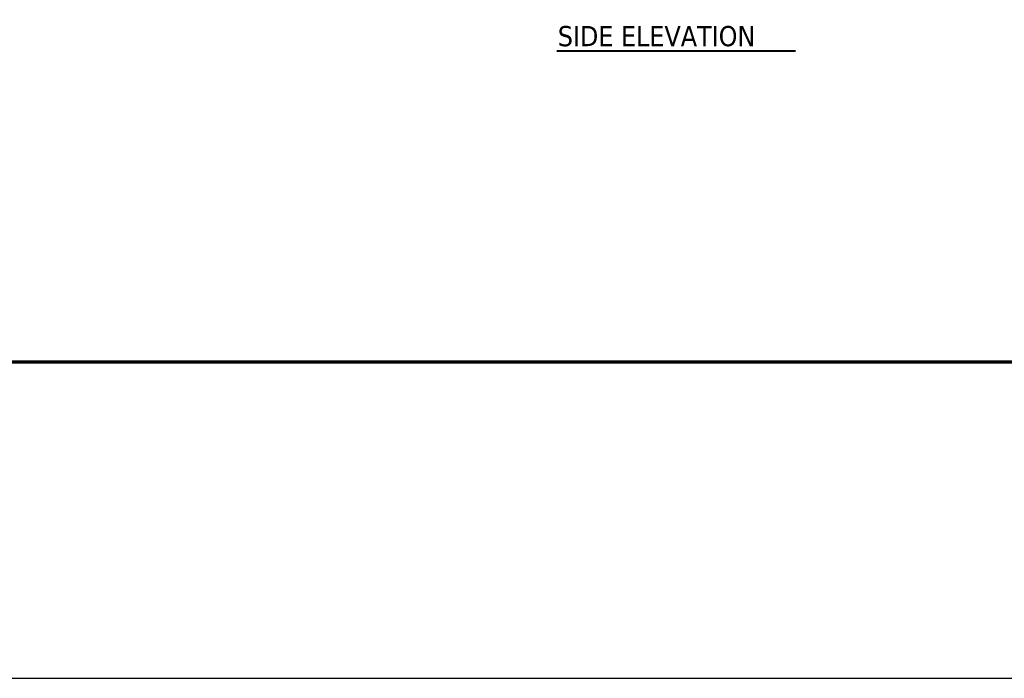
# Model space of a CAD drawing. Header units: inches. Extents: x 24 to 1128, y -74 to 748.
# Tile 113 of 256: x 399 to 692, y -74 to 122. Entities that reach past the tile are written whole.
import ezdxf

# ---------------------------------------------------------------- set-up
doc = ezdxf.new("R2010")
doc.units = ezdxf.units.IN
doc.header["$LTSCALE"] = 32
doc.header["$MEASUREMENT"] = 0
for name, color, linetype, lineweight in [('Border (ANSI)', 7, 'Continuous', 70), ('Sketch Geometry (ANSI)', 7, 'Continuous', 25), ('Symbol (ANSI)', 7, 'Continuous', 25)]:
    doc.layers.add(name, color=color, linetype=linetype, lineweight=lineweight)
doc.styles.add('Label Text (ANSI)', font='tahomabd.ttf')

# ---------------------------------------------------------------- blocks, each defined once
blk = doc.blocks.new('Borders SUPERIOR BORDER')
at = {"layer": 'Border (ANSI)'}
blk.add_line((35.25, 0.625), (0.75, 0.625), dxfattribs=at)

msp = doc.modelspace()

# ---------------------------------------------------------------- linework, layer by layer
at = {"layer": 'Sketch Geometry (ANSI)'}
msp.add_line((71.72266, -74.0206), (1082.68521, -74.0206), dxfattribs=at)
at = {"layer": 'Symbol (ANSI)', "lineweight": 40}
msp.add_line((559.21573, 112.64728), (630.20355, 112.64728), dxfattribs=at)

# ---------------------------------------------------------------- block references
at = {"xscale": 32, "yscale": 32, "zscale": 32}
msp.add_blockref('Borders SUPERIOR BORDER', (0, 0), dxfattribs=at)

# ---------------------------------------------------------------- texts
at = {"layer": 'Symbol (ANSI)', "insert": (559.50931, 113.87412), "char_height": 6.0159999, "attachment_point": 7, "style": 'Label Text (ANSI)'}
msp.add_mtext('SIDE ELEVATION', dxfattribs=at)

doc.saveas('drawing.dxf')
